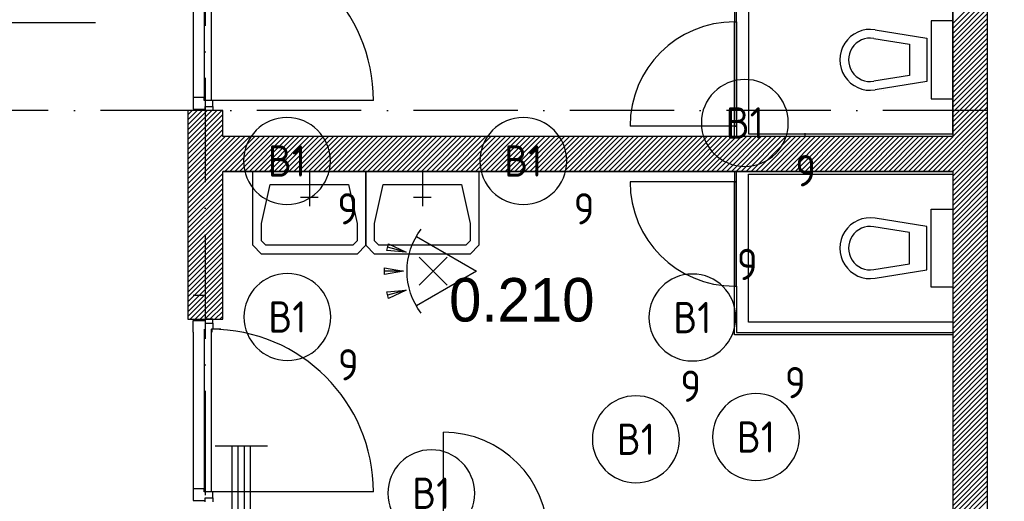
# Model space of a CAD drawing. Header units: millimetres. Extents: x -6587 to 112313, y 244 to 84344.
# Tile 48 of 58: x 67381 to 73044, y 45886 to 48655. Entities that reach past the tile are written whole.
import ezdxf
from ezdxf.enums import TextEntityAlignment as Align

# ---------------------------------------------------------------- set-up
doc = ezdxf.new("R2010")
doc.units = ezdxf.units.MM
doc.header["$LTSCALE"] = 100
doc.linetypes.add('DASHDOT', pattern=[9, 6, -1.5, 0, -1.5])
doc.layers.get('0').update_dxf_attribs({"linetype": 'CONTINUOUS'})
for name, color, linetype in [('AL$7----_STRAMIEN', 1, 'DASHDOT'), ('BOUW', 8, 'CONTINUOUS'), ('EB63101-_ATTRIB', 2, 'CONTINUOUS'), ('EL63101-_LICHT-ARM', 3, 'CONTINUOUS'), ('EL63102-_LICHT-SCH', 3, 'CONTINUOUS'), ('KABELGOOT', 8, 'CONTINUOUS')]:
    doc.layers.add(name, color=color, linetype=linetype)
doc.styles.add('1_8', font='iso', dxfattribs={"width": 0.7, "height": 1.8})
doc.styles.add('BURO-025', font='BUROFONT.shx', dxfattribs={"height": 250})
doc.styles.add('NORATT', font='isocp.shx')
doc.styles.get("Standard").update_dxf_attribs({"font": 'iso.shx'})
doc.styles.add('TECHNIC', font='technic_.ttf')

# ---------------------------------------------------------------- blocks, each defined once
blk = doc.blocks.new('ES3G00')
blk.add_circle((0, 0), 2.5)
blk.add_circle((0, 0), 2.5)
for tag, style, flags, p in [('GELIJK', 'NORATT', 9, (3.5, 5)), ('GELIJK', '1_8', 9, (3.5, 5)), ('SCHAK', 'NORATT', 8, (3.5, 2.75)), ('SCHAK', '1_8', 8, (3.5, 2.75)), ('A_CODE', 'NORATT', 8, (0, 0)), ('A_CODE', '1_8', 8, (0, 0)), ('GROEP', 'NORATT', 8, (-3.5, -2.75)), ('GROEP', '1_8', 8, (-3.5, -2.75)), ('KAST', 'NORATT', 9, (3.5, -2.75)), ('KAST', '1_8', 9, (3.5, -2.75))]:
    blk.add_attdef(tag, text='', height=1.8, dxfattribs=dict(style=style, flags=flags)).set_placement(p, align=Align.MIDDLE_CENTER)
blk = doc.blocks.new('ES652116')
for p, q in [((1.557, 1.087), (2.619, 1.372)), ((-0.813, -0.813), (0.813, 0.813)), ((0.813, -0.813), (-0.813, 0.813)), ((1.7, 0), (2.8, 0)), ((1.557, -1.087), (2.619, -1.372))]:
    blk.add_line(p, q)
blk.add_lwpolyline([(0.964, 2), (-2.5, 0), (0.964, -2)])
for points in [[(2.671, 1.179), (2.568, 1.565), (1.557, 1.087)], [(2.8, -0.2), (2.8, 0.2), (1.7, 0)], [(2.568, -1.565), (2.671, -1.179), (1.557, -1.087)]]:
    blk.add_lwpolyline(points, close=True)
blk.add_arc((-2.5, 0), 4, 322.8192, 37.1808)
at = {"style": '1_8'}
for tag, flags, p in [('SCHAK', 8, (3, 5.5)), ('KAST', 9, (-3, 0.5)), ('M_CODE', 9, (0, 0)), ('DOEL', 9, (-3, -2)), ('GROEP', 9, (-3, -4.5))]:
    blk.add_attdef(tag, text='', height=1.8, dxfattribs=dict(at, flags=flags)).set_placement(p, align=Align.MIDDLE_CENTER)
at = {"style": '1_8', "flags": 8}
blk.add_attdef('CODE', text='', height=1.8, dxfattribs=at).set_placement((0, 0), align=Align.MIDDLE)
blk = doc.blocks.new('EJ3T20')
at = {"color": 0}
for p, q in [((-6.25, -1.5), (-6.25, 1.5)), ((6.25, -1.5), (6.25, 1.5)), ((-6.25, 0.525), (-2.444, 0.525)), ((-6.25, 0.175), (-2.494, 0.175)), ((2.444, 0.525), (6.25, 0.525)), ((2.494, 0.175), (6.25, 0.175)), ((-6.25, -0.175), (-2.494, -0.175)), ((-6.25, -0.525), (-2.444, -0.525)), ((2.444, -0.525), (6.25, -0.525)), ((2.494, -0.175), (6.25, -0.175))]:
    blk.add_line(p, q, dxfattribs=at)
blk.add_circle((0, 0), 2.5, dxfattribs=at)
at = {"color": 6, "style": '1_8'}
for tag, flags, p in [('SCHAK', 8, (3.5, 2.75)), ('A_CODE', 8, (0, 0)), ('GROEP', 8, (-3.5, -2.75)), ('KAST', 9, (3.5, -2.75))]:
    blk.add_attdef(tag, text='', height=1.8, dxfattribs=dict(at, flags=flags)).set_placement(p, align=Align.MIDDLE)
blk = doc.blocks.new('XREF')
at = {"layer": 'AL$7----_STRAMIEN', "color": 1}
for p, q in [((224790.3, 90956.1), (224790.3, 19213.9)), ((224790.3, 90956.1), (224790.3, 19213.9)), ((250890.3, 61965), (161095.9, 61965))]:
    blk.add_line(p, q, dxfattribs=at)
at = {"layer": 'BOUW'}
for p, q in [((229090.3, 64665.1), (229090.3, 61815.1)), ((229290.3, 61815.1), (229290.3, 64665.1)), ((224720.3, 62940.1), (224720.3, 62040.1)), ((224783.3, 62957.1), (224783.3, 62023.1)), ((224823.3, 62957.1), (224823.3, 62023.1)), ((227833.8, 62940.1), (227833.8, 62475.1)), ((227846.8, 62475.1), (227846.8, 62940.1)), ((227914.3, 62681.6), (227914.3, 61831.6)), ((229090.3, 61831.6), (229090.3, 62681.6)), ((229090.3, 62464.8), (229290.3, 62664.8)), ((229090.3, 62436.6), (229290.3, 62636.6)), ((229090.3, 62408.3), (229290.3, 62608.3)), ((229090.3, 62380), (229290.3, 62580)), ((229090.3, 62351.7), (229290.3, 62551.7)), ((227833.8, 62475.1), (227846.8, 62475.1)), ((227833.8, 61875.1), (227833.8, 62475.1)), ((227833.8, 62475.1), (227846.8, 62475.1)), ((227833.8, 62475.1), (227833.8, 61875.1)), ((227846.8, 62475.1), (227846.8, 61875.1)), ((228965.3, 62481.6), (228965.3, 62031.6)), ((229090.3, 62481.6), (228965.3, 62481.6)), ((229090.3, 62323.4), (229290.3, 62523.4)), ((229090.3, 62295.1), (229290.3, 62495.1)), ((229090.3, 62031.6), (229090.3, 62481.6)), ((228643, 62429.4), (228940.3, 62381.6)), ((229090.3, 62266.9), (229290.3, 62466.9)), ((229090.3, 62238.6), (229290.3, 62438.6)), ((228635.1, 62380), (228840.3, 62347.1)), ((228940.3, 62381.6), (228940.3, 62131.6)), ((229090.3, 62210.3), (229290.3, 62410.3)), ((229090.3, 62182), (229290.3, 62382)), ((228840.3, 62347.1), (228840.3, 62166.2)), ((229090.3, 62153.7), (229290.3, 62353.7)), ((229090.3, 62125.4), (229290.3, 62325.4)), ((229090.3, 62097.2), (229290.3, 62297.2)), ((229090.3, 62068.9), (229290.3, 62268.9)), ((228515.3, 62206.6), (228515.3, 62206.6)), ((229090.3, 62040.6), (229290.3, 62240.6)), ((229090.3, 62012.3), (229290.3, 62212.3)), ((228840.3, 62166.2), (228635.1, 62133.2)), ((228940.3, 62131.6), (228643, 62083.8)), ((229090.3, 61984), (229290.3, 62184)), ((229090.3, 61955.7), (229290.3, 62155.7)), ((228690.3, 62081.6), (228690.3, 62081.6)), ((229090.3, 61927.4), (229290.3, 62127.4)), ((229090.3, 61899.2), (229290.3, 62099.2)), ((224720.3, 62040.1), (224720.3, 61973.1)), ((224783.3, 62040.1), (224720.3, 62040.1)), ((224783.3, 62023.1), (224783.3, 62040.1)), ((224834.3, 62023.1), (224783.3, 62023.1)), ((225757.3, 62023.1), (224823.3, 62023.1)), ((224834.3, 61988.1), (224834.3, 62023.1)), ((228965.3, 62031.6), (229090.3, 62031.6)), ((229090.3, 61870.9), (229290.3, 62070.9)), ((229090.3, 61842.6), (229290.3, 62042.6)), ((224690.3, 61965.1), (224690.3, 60765.1)), ((224690.3, 61770.1), (224885.3, 61965.1)), ((224690.3, 61798.4), (224857, 61965.1)), ((224690.3, 61826.7), (224828.7, 61965.1)), ((224690.3, 61854.9), (224800.4, 61965.1)), ((224690.3, 61883.2), (224772.2, 61965.1)), ((224690.3, 61911.5), (224743.9, 61965.1)), ((224690.3, 61939.8), (224715.6, 61965.1)), ((224890.3, 61965.1), (224690.3, 61965.1)), ((224720.3, 61973.1), (224790.3, 61973.1)), ((224790.3, 61988.1), (224834.3, 61988.1)), ((224790.3, 61973.1), (224790.3, 61988.1)), ((224790.3, 61965.1), (224790.3, 61988.1)), ((224834.3, 61965.1), (224790.3, 61965.1)), ((224834.3, 61988.1), (224834.3, 61965.1)), ((224890.3, 61815.1), (224890.3, 61965.1)), ((228891.1, 61615.1), (229290.3, 62014.3)), ((228919.4, 61615.1), (229290.3, 61986)), ((224690.3, 61741.8), (224890.3, 61941.8)), ((224690.3, 61713.5), (224890.3, 61913.5)), ((228947.6, 61615.1), (229290.3, 61957.7)), ((228975.9, 61615.1), (229290.3, 61929.5)), ((224690.3, 61685.2), (224890.3, 61885.2)), ((224690.3, 61656.9), (224890.3, 61856.9)), ((227833.8, 61875.1), (227233.8, 61875.1)), ((227833.8, 61875.1), (227846.8, 61875.1)), ((227833.8, 61815.1), (227833.8, 61875.1)), ((227846.8, 61875.1), (227833.8, 61875.1)), ((227846.8, 61875.1), (227846.8, 61815.1)), ((229004.2, 61615.1), (229290.3, 61901.2)), ((229032.5, 61615.1), (229290.3, 61872.9)), ((224690.3, 61628.7), (224890.3, 61828.7)), ((224690.3, 61430.7), (225074.7, 61815.1)), ((224690.3, 61459), (225046.4, 61815.1)), ((224690.3, 61487.2), (225018.1, 61815.1)), ((224690.3, 61515.5), (224989.9, 61815.1)), ((224690.3, 61543.8), (224961.6, 61815.1)), ((224690.3, 61572.1), (224933.3, 61815.1)), ((224690.3, 61600.4), (224905, 61815.1)), ((229090.3, 61815.1), (224890.3, 61815.1)), ((229090.3, 61815.1), (224890.3, 61815.1)), ((224903, 61615.1), (225103, 61815.1)), ((224931.3, 61615.1), (225131.3, 61815.1)), ((224959.6, 61615.1), (225159.6, 61815.1)), ((224987.8, 61615.1), (225187.8, 61815.1)), ((225016.1, 61615.1), (225216.1, 61815.1)), ((225044.4, 61615.1), (225244.4, 61815.1)), ((225072.7, 61615.1), (225272.7, 61815.1)), ((225101, 61615.1), (225301, 61815.1)), ((225129.3, 61615.1), (225329.3, 61815.1)), ((225157.6, 61615.1), (225357.6, 61815.1)), ((225185.8, 61615.1), (225385.8, 61815.1)), ((225214.1, 61615.1), (225414.1, 61815.1)), ((225242.4, 61615.1), (225442.4, 61815.1)), ((225270.7, 61615.1), (225470.7, 61815.1)), ((225299, 61615.1), (225499, 61815.1)), ((225327.3, 61615.1), (225527.3, 61815.1)), ((225355.5, 61615.1), (225555.5, 61815.1)), ((225383.8, 61615.1), (225583.8, 61815.1)), ((225412.1, 61615.1), (225612.1, 61815.1)), ((225440.4, 61615.1), (225640.4, 61815.1)), ((225468.7, 61615.1), (225668.7, 61815.1)), ((225497, 61615.1), (225697, 61815.1)), ((225525.2, 61615.1), (225725.2, 61815.1)), ((225553.5, 61615.1), (225753.5, 61815.1)), ((225581.8, 61615.1), (225781.8, 61815.1)), ((225610.1, 61615.1), (225810.1, 61815.1)), ((225638.4, 61615.1), (225838.4, 61815.1)), ((225666.7, 61615.1), (225866.7, 61815.1)), ((225695, 61615.1), (225895, 61815.1)), ((225723.2, 61615.1), (225923.2, 61815.1)), ((225751.5, 61615.1), (225951.5, 61815.1)), ((225779.8, 61615.1), (225979.8, 61815.1)), ((225808.1, 61615.1), (226008.1, 61815.1)), ((225836.4, 61615.1), (226036.4, 61815.1)), ((225864.7, 61615.1), (226064.7, 61815.1)), ((225892.9, 61615.1), (226092.9, 61815.1)), ((225921.2, 61615.1), (226121.2, 61815.1)), ((225949.5, 61615.1), (226149.5, 61815.1)), ((225977.8, 61615.1), (226177.8, 61815.1)), ((226006.1, 61615.1), (226206.1, 61815.1)), ((226034.4, 61615.1), (226234.4, 61815.1)), ((226062.6, 61615.1), (226262.6, 61815.1)), ((226090.9, 61615.1), (226290.9, 61815.1)), ((226119.2, 61615.1), (226319.2, 61815.1)), ((226147.5, 61615.1), (226347.5, 61815.1)), ((226175.8, 61615.1), (226375.8, 61815.1)), ((226204.1, 61615.1), (226404.1, 61815.1)), ((226232.4, 61615.1), (226432.4, 61815.1)), ((226260.6, 61615.1), (226460.6, 61815.1)), ((226288.9, 61615.1), (226488.9, 61815.1)), ((226317.2, 61615.1), (226517.2, 61815.1)), ((226345.5, 61615.1), (226545.5, 61815.1)), ((226373.8, 61615.1), (226573.8, 61815.1)), ((226402.1, 61615.1), (226602.1, 61815.1)), ((226430.3, 61615.1), (226630.3, 61815.1)), ((226458.6, 61615.1), (226658.6, 61815.1)), ((226486.9, 61615.1), (226686.9, 61815.1)), ((226515.2, 61615.1), (226715.2, 61815.1)), ((226543.5, 61615.1), (226743.5, 61815.1)), ((226571.8, 61615.1), (226771.8, 61815.1)), ((226600.1, 61615.1), (226800.1, 61815.1)), ((226628.3, 61615.1), (226828.3, 61815.1)), ((226656.6, 61615.1), (226856.6, 61815.1)), ((226684.9, 61615.1), (226884.9, 61815.1)), ((226713.2, 61615.1), (226913.2, 61815.1)), ((226741.5, 61615.1), (226941.5, 61815.1)), ((226769.8, 61615.1), (226969.8, 61815.1)), ((226798, 61615.1), (226998, 61815.1)), ((226826.3, 61615.1), (227026.3, 61815.1)), ((226854.6, 61615.1), (227054.6, 61815.1)), ((226882.9, 61615.1), (227082.9, 61815.1)), ((226911.2, 61615.1), (227111.2, 61815.1)), ((226939.5, 61615.1), (227139.5, 61815.1)), ((226967.7, 61615.1), (227167.7, 61815.1)), ((226996, 61615.1), (227196, 61815.1)), ((227024.3, 61615.1), (227224.3, 61815.1)), ((227052.6, 61615.1), (227252.6, 61815.1)), ((227080.9, 61615.1), (227280.9, 61815.1)), ((227109.2, 61615.1), (227309.2, 61815.1)), ((227137.5, 61615.1), (227337.5, 61815.1)), ((227165.7, 61615.1), (227365.7, 61815.1)), ((227194, 61615.1), (227394, 61815.1)), ((227222.3, 61615.1), (227422.3, 61815.1)), ((227250.6, 61615.1), (227450.6, 61815.1)), ((227278.9, 61615.1), (227478.9, 61815.1)), ((227307.2, 61615.1), (227507.2, 61815.1)), ((227335.4, 61615.1), (227535.4, 61815.1)), ((227363.7, 61615.1), (227563.7, 61815.1)), ((227392, 61615.1), (227592, 61815.1)), ((227420.3, 61615.1), (227620.3, 61815.1)), ((227448.6, 61615.1), (227648.6, 61815.1)), ((227476.9, 61615.1), (227676.9, 61815.1)), ((227505.1, 61615.1), (227705.1, 61815.1)), ((227533.4, 61615.1), (227733.4, 61815.1)), ((227561.7, 61615.1), (227761.7, 61815.1)), ((227590, 61615.1), (227790, 61815.1)), ((227618.3, 61615.1), (227818.3, 61815.1)), ((227646.6, 61615.1), (227846.6, 61815.1)), ((227674.9, 61615.1), (227874.9, 61815.1)), ((227703.1, 61615.1), (227903.1, 61815.1)), ((227731.4, 61615.1), (227931.4, 61815.1)), ((227759.7, 61615.1), (227959.7, 61815.1)), ((227788, 61615.1), (227988, 61815.1)), ((227816.3, 61615.1), (228016.3, 61815.1)), ((227846.8, 61815.1), (227833.8, 61815.1)), ((227844.6, 61615.1), (228044.6, 61815.1)), ((227872.8, 61615.1), (228072.8, 61815.1)), ((227901.1, 61615.1), (228101.1, 61815.1)), ((227914.3, 61831.6), (229090.3, 61831.6)), ((227929.4, 61615.1), (228129.4, 61815.1)), ((227957.7, 61615.1), (228157.7, 61815.1)), ((227986, 61615.1), (228186, 61815.1)), ((228014.3, 61615.1), (228214.3, 61815.1)), ((228042.5, 61615.1), (228242.5, 61815.1)), ((228070.8, 61615.1), (228270.8, 61815.1)), ((228099.1, 61615.1), (228299.1, 61815.1)), ((228127.4, 61615.1), (228327.4, 61815.1)), ((228155.7, 61615.1), (228355.7, 61815.1)), ((228184, 61615.1), (228384, 61815.1)), ((228212.3, 61615.1), (228412.3, 61815.1)), ((228240.3, 61815.1), (228240.3, 61835.1)), ((228240.5, 61615.1), (228440.5, 61815.1)), ((228268.8, 61615.1), (228468.8, 61815.1)), ((228297.1, 61615.1), (228497.1, 61815.1)), ((228325.4, 61615.1), (228525.4, 61815.1)), ((228353.7, 61615.1), (228553.7, 61815.1)), ((228382, 61615.1), (228582, 61815.1)), ((228410.2, 61615.1), (228610.2, 61815.1)), ((228438.5, 61615.1), (228638.5, 61815.1)), ((228466.8, 61615.1), (228666.8, 61815.1)), ((228495.1, 61615.1), (228695.1, 61815.1)), ((228523.4, 61615.1), (228723.4, 61815.1)), ((228551.7, 61615.1), (228751.7, 61815.1)), ((228579.9, 61615.1), (228779.9, 61815.1)), ((228608.2, 61615.1), (228808.2, 61815.1)), ((228636.5, 61615.1), (228836.5, 61815.1)), ((228664.8, 61615.1), (228864.8, 61815.1)), ((228693.1, 61615.1), (228893.1, 61815.1)), ((228721.4, 61615.1), (228921.4, 61815.1)), ((228749.7, 61615.1), (228949.7, 61815.1)), ((228777.9, 61615.1), (228977.9, 61815.1)), ((228806.2, 61615.1), (229006.2, 61815.1)), ((228834.5, 61615.1), (229034.5, 61815.1)), ((228862.8, 61615.1), (229062.8, 61815.1)), ((229060.8, 61615.1), (229290.3, 61844.6)), ((229089.1, 61615.1), (229290.3, 61816.3)), ((229290.3, 61615.1), (229290.3, 61815.1)), ((229090.3, 61588), (229290.3, 61788)), ((229090.3, 61559.8), (229290.3, 61759.8)), ((229090.3, 61531.5), (229290.3, 61731.5)), ((229090.3, 61503.2), (229290.3, 61703.2)), ((229090.3, 61474.9), (229290.3, 61674.9)), ((229090.3, 61446.6), (229290.3, 61646.6)), ((224690.3, 61402.4), (224890.3, 61602.4)), ((224690.3, 61374.1), (224890.3, 61574.1)), ((224890.3, 61615.1), (229090.3, 61615.1)), ((229090.3, 61615.1), (224890.3, 61615.1)), ((224890.3, 60765.1), (224890.3, 61615.1)), ((225063.9, 61615.1), (225713.9, 61615.1)), ((225063.9, 61315.1), (225063.9, 61615.1)), ((225713.9, 61615.1), (225713.9, 61315.1)), ((225713.9, 61615.1), (226363.9, 61615.1)), ((225713.9, 61315.1), (225713.9, 61615.1)), ((226363.9, 61615.1), (226363.9, 61315.1)), ((227833.8, 61615.1), (227833.8, 61555.1)), ((227846.8, 61615.1), (227833.8, 61615.1)), ((227846.8, 61555.1), (227846.8, 61615.1)), ((227914.3, 61598.6), (229090.3, 61598.6)), ((227914.3, 60748.6), (227914.3, 61598.6)), ((228240.3, 61615.1), (228240.3, 61595.1)), ((229090.3, 61418.3), (229290.3, 61618.3)), ((229090.3, 61615.1), (229090.3, 58015.1)), ((229090.3, 61598.6), (229090.3, 60748.6)), ((229090.3, 61390), (229290.3, 61590)), ((229290.3, 58015.1), (229290.3, 61615.1)), ((224690.3, 61345.8), (224890.3, 61545.8)), ((224690.3, 61317.5), (224890.3, 61517.5)), ((225113.9, 61315.1), (225163.9, 61540.1)), ((225163.9, 61540.1), (225613.9, 61540.1)), ((225613.9, 61540.1), (225663.9, 61315.1)), ((225763.9, 61315.1), (225813.9, 61540.1)), ((225813.9, 61540.1), (226263.9, 61540.1)), ((226263.9, 61540.1), (226313.9, 61315.1)), ((227833.8, 61555.1), (227233.8, 61555.1)), ((227833.8, 61555.1), (227846.8, 61555.1)), ((227833.8, 61555.1), (227833.8, 60955.1)), ((227846.8, 61555.1), (227833.8, 61555.1)), ((227833.8, 60955.1), (227833.8, 61555.1)), ((227846.8, 60955.1), (227846.8, 61555.1)), ((229090.3, 61361.8), (229290.3, 61561.8)), ((229090.3, 61333.5), (229290.3, 61533.5)), ((224690.3, 61289.3), (224890.3, 61489.3)), ((224690.3, 61261), (224890.3, 61461)), ((229090.3, 61305.2), (229290.3, 61505.2)), ((229090.3, 61276.9), (229290.3, 61476.9)), ((224690.3, 61232.7), (224890.3, 61432.7)), ((224690.3, 61204.4), (224890.3, 61404.4)), ((228965.3, 61398.6), (229090.3, 61398.6)), ((228965.3, 60948.6), (228965.3, 61398.6)), ((229090.3, 61248.6), (229290.3, 61448.6)), ((229090.3, 61220.3), (229290.3, 61420.3)), ((229090.3, 61398.6), (229090.3, 60948.6)), ((224690.3, 61176.1), (224890.3, 61376.1)), ((224690.3, 61147.8), (224890.3, 61347.8)), ((228940.3, 61298.6), (228643, 61346.4)), ((228690.3, 61348.6), (228690.3, 61348.6)), ((229090.3, 61192.1), (229290.3, 61392.1)), ((229090.3, 61163.8), (229290.3, 61363.8)), ((224690.3, 61119.5), (224890.3, 61319.5)), ((224690.3, 61091.3), (224890.3, 61291.3)), ((225063.9, 61190.1), (225063.9, 61315.1)), ((225113.9, 61215.1), (225113.9, 61315.1)), ((225663.9, 61315.1), (225663.9, 61215.1)), ((225713.9, 61315.1), (225713.9, 61190.1)), ((225713.9, 61190.1), (225713.9, 61315.1)), ((225763.9, 61215.1), (225763.9, 61315.1)), ((226313.9, 61315.1), (226313.9, 61215.1)), ((226363.9, 61315.1), (226363.9, 61190.1)), ((228840.3, 61264.1), (228635.1, 61297)), ((228940.3, 61048.6), (228940.3, 61298.6)), ((229090.3, 61135.5), (229290.3, 61335.5)), ((229090.3, 61107.2), (229290.3, 61307.2)), ((224690.3, 61063), (224890.3, 61263)), ((224690.3, 61034.7), (224890.3, 61234.7)), ((228840.3, 61083.2), (228840.3, 61264.1)), ((229090.3, 61078.9), (229290.3, 61278.9)), ((229090.3, 61050.6), (229290.3, 61250.6)), ((224690.3, 61006.4), (224890.3, 61206.4)), ((224690.3, 60978.1), (224890.3, 61178.1)), ((225113.9, 61140.1), (225063.9, 61190.1)), ((225138.9, 61190.1), (225113.9, 61215.1)), ((225638.9, 61190.1), (225138.9, 61190.1)), ((225663.9, 61215.1), (225638.9, 61190.1)), ((225713.9, 61190.1), (225663.9, 61140.1)), ((225763.9, 61140.1), (225713.9, 61190.1)), ((225788.9, 61190.1), (225763.9, 61215.1)), ((226288.9, 61190.1), (225788.9, 61190.1)), ((226313.9, 61215.1), (226288.9, 61190.1)), ((226363.9, 61190.1), (226313.9, 61140.1)), ((228515.3, 61223.6), (228515.3, 61223.6)), ((229090.3, 61022.3), (229290.3, 61222.3)), ((229090.3, 60994.1), (229290.3, 61194.1)), ((224690.3, 60949.8), (224890.3, 61149.8)), ((224690.3, 60921.6), (224890.3, 61121.6)), ((225663.9, 61140.1), (225113.9, 61140.1)), ((226313.9, 61140.1), (225763.9, 61140.1)), ((229090.3, 60965.8), (229290.3, 61165.8)), ((229090.3, 60937.5), (229290.3, 61137.5)), ((224690.3, 60893.3), (224890.3, 61093.3)), ((224690.3, 60865), (224890.3, 61065)), ((228635.1, 61050.2), (228840.3, 61083.2)), ((229090.3, 60909.2), (229290.3, 61109.2)), ((229090.3, 60880.9), (229290.3, 61080.9)), ((224690.3, 60836.7), (224890.3, 61036.7)), ((224690.3, 60808.4), (224890.3, 61008.4)), ((228643, 61000.8), (228940.3, 61048.6)), ((229090.3, 60852.6), (229290.3, 61052.6)), ((229090.3, 60824.4), (229290.3, 61024.4)), ((224690.3, 60780.1), (224890.3, 60980.1)), ((224703.5, 60765.1), (224890.3, 60951.9)), ((227833.8, 60955.1), (227846.8, 60955.1)), ((227833.8, 60955.1), (227846.8, 60955.1)), ((227833.8, 60675.6), (227833.8, 60955.1)), ((227846.8, 60955.1), (227846.8, 60688.6)), ((229090.3, 60948.6), (228965.3, 60948.6)), ((229090.3, 60796.1), (229290.3, 60996.1)), ((229090.3, 60767.8), (229290.3, 60967.8)), ((224783.3, 60901), (224720.3, 60901)), ((224731.8, 60765.1), (224890.3, 60923.6)), ((224760.1, 60765.1), (224890.3, 60895.3)), ((229090.3, 60739.5), (229290.3, 60939.5)), ((229090.3, 60711.2), (229290.3, 60911.2)), ((224788.4, 60765.1), (224890.3, 60867)), ((224816.7, 60765.1), (224890.3, 60838.7)), ((229090.3, 60682.9), (229290.3, 60882.9)), ((229090.3, 60654.7), (229290.3, 60854.7)), ((224845, 60765.1), (224890.3, 60810.4)), ((224873.2, 60765.1), (224890.3, 60782.1)), ((229090.3, 60626.4), (229290.3, 60826.4)), ((229090.3, 60598.1), (229290.3, 60798.1)), ((224690.3, 60765.1), (224890.3, 60765.1)), ((224720.3, 60757.1), (224790.3, 60757.1)), ((224720.3, 60690.1), (224720.3, 60757.1)), ((224790.3, 60765.1), (224790.3, 60742.1)), ((224834.3, 60765.1), (224790.3, 60765.1)), ((224790.3, 60757.1), (224790.3, 60742.1)), ((224790.3, 60742.1), (224834.3, 60742.1)), ((224834.3, 60742.1), (224834.3, 60765.1)), ((224834.3, 60742.1), (224834.3, 60707.1)), ((229090.3, 60748.6), (227914.3, 60748.6)), ((229090.3, 60569.8), (229290.3, 60769.8)), ((229090.3, 60541.5), (229290.3, 60741.5)), ((224720.3, 60690.1), (224720.3, 59790.1)), ((224783.3, 60707.1), (224783.3, 59773.1)), ((224823.3, 60707.1), (224823.3, 59773.1)), ((224828.2, 60707.1), (224828.2, 60690.1)), ((224879.2, 60707.1), (224828.2, 60707.1)), ((229090.3, 60675.6), (227833.8, 60675.6)), ((227846.8, 60688.6), (229090.3, 60688.6)), ((229090.3, 60513.2), (229290.3, 60713.2)), ((229090.3, 60688.6), (229090.3, 60675.6)), ((229090.3, 60484.9), (229290.3, 60684.9)), ((229090.3, 60456.7), (229290.3, 60656.7)), ((229090.3, 60428.4), (229290.3, 60628.4)), ((229090.3, 60400.1), (229290.3, 60600.1)), ((229090.3, 60371.8), (229290.3, 60571.8)), ((229090.3, 60343.5), (229290.3, 60543.5)), ((229090.3, 60315.2), (229290.3, 60515.2)), ((229090.3, 60287), (229290.3, 60487)), ((229090.3, 60258.7), (229290.3, 60458.7)), ((229090.3, 60230.4), (229290.3, 60430.4)), ((229090.3, 60202.1), (229290.3, 60402.1)), ((229090.3, 60173.8), (229290.3, 60373.8)), ((229090.3, 60145.5), (229290.3, 60345.5)), ((229090.3, 60117.3), (229290.3, 60317.3)), ((229090.3, 60089), (229290.3, 60289)), ((229090.3, 60060.7), (229290.3, 60260.7)), ((229090.3, 60032.4), (229290.3, 60232.4)), ((229090.3, 60004.1), (229290.3, 60204.1)), ((229090.3, 59975.8), (229290.3, 60175.8)), ((226160.8, 59515.1), (226160.8, 60115.1)), ((229090.3, 59947.5), (229290.3, 60147.5)), ((229090.3, 59919.3), (229290.3, 60119.3)), ((229090.3, 59891), (229290.3, 60091)), ((229090.3, 59862.7), (229290.3, 60062.7)), ((229090.3, 59834.4), (229290.3, 60034.4)), ((229090.3, 59806.1), (229290.3, 60006.1)), ((229090.3, 59777.8), (229290.3, 59977.8)), ((229090.3, 59749.6), (229290.3, 59949.6)), ((229090.3, 59721.3), (229290.3, 59921.3)), ((229090.3, 59693), (229290.3, 59893)), ((229090.3, 59664.7), (229290.3, 59864.7)), ((229090.3, 59636.4), (229290.3, 59836.4)), ((224720.3, 59790.1), (224720.3, 59723.1)), ((224783.3, 59790.1), (224720.3, 59790.1)), ((224783.3, 59773.1), (224783.3, 59790.1)), ((224834.3, 59773.1), (224783.3, 59773.1)), ((225757.3, 59773.1), (224823.3, 59773.1)), ((224834.3, 59738.1), (224834.3, 59773.1)), ((229090.3, 59608.1), (229290.3, 59808.1)), ((229090.3, 59579.9), (229290.3, 59779.9)), ((224720.3, 59723.1), (224790.3, 59723.1)), ((224790.3, 59738.1), (224834.3, 59738.1)), ((224790.3, 59723.1), (224790.3, 59738.1)), ((224790.3, 59715.1), (224790.3, 59738.1)), ((224834.3, 59738.1), (224834.3, 59715.1)), ((229090.3, 59551.6), (229290.3, 59751.6)), ((229090.3, 59523.3), (229290.3, 59723.3))]:
    blk.add_line(p, q, dxfattribs=at)
for points in [[(225388.9, 61615.1), (225388.9, 61415.1)], [(226038.9, 61615.1), (226038.9, 61415.1)], [(225438.9, 61465.1), (225338.9, 61465.1)], [(226088.9, 61465.1), (225988.9, 61465.1)]]:
    blk.add_lwpolyline(points, dxfattribs=at)
for centre, radius, start, end in [((224823.3, 62023.1), 934, 0, 90), ((227833.8, 61875.1), 600, 90, 180), ((228615.3, 62256.6), 175, 80.8673, 279.1327), ((228615.3, 62256.6), 125, 80.8673, 279.1327), ((227833.8, 61555.1), 600, 180, 270), ((228615.3, 61173.6), 175, 80.8673, 279.1327), ((228615.3, 61173.6), 125, 80.8673, 279.1327), ((224823.3, 59773.1), 934, 0, 90), ((226160.8, 59515.1), 600, 0, 90)]:
    blk.add_arc(centre, radius, start, end, dxfattribs=at)
at = {"layer": 'KABELGOOT', "color": 8}
blk.add_line((222784.4, 62471.6), (224159.4, 62471.6), dxfattribs=at)
at = {"layer": 'BOUW', "style": 'BURO-025'}
blk.add_text('0.210', height=250, dxfattribs=at).set_placement((226192.7, 60752))
at = {"layer": 'BOUW', "style": 'TECHNIC'}
for tag, p in [('TKC', (236228.5, 52184.8)), ('BALIE', (236228.5, 51894.3))]:
    blk.add_attdef(tag, text='', height=250, dxfattribs=at).set_placement(p, align=Align.CENTER)
at = {"layer": 'KABELGOOT', "color": 8, "flags": 3}
blk.add_attdef('HULPSTUK', (188825.4, 76010.1, 3650), '', height=1, rotation=180, dxfattribs=at)
blk.add_attdef('HULPSTUK', (182644.4, 45781.1, 3650), '', height=1, dxfattribs=at)

msp = doc.modelspace()

# ---------------------------------------------------------------- block references
at = {"layer": 'EL63101-_LICHT-ARM'}
msp.add_blockref('XREF', (-156342.1, -13832.1), dxfattribs=at)
ref = msp.add_blockref('ES3G00', (71551.8, 48061.7, 3500), dxfattribs=dict(at, xscale=-100, yscale=100, zscale=100))
ref.add_attrib('A_CODE', 'B1', dxfattribs={"layer": 'EB63101-_ATTRIB', "color": 1, "height": 180, "style": '1_8', "flags": 8}).set_placement((71551.8, 48061.7, 3500), align=Align.MIDDLE)
ref.add_attrib('GROEP', '9', dxfattribs={"layer": 'EB63101-_ATTRIB', "color": 1, "height": 180, "style": '1_8', "flags": 8}).set_placement((71901.8, 47786.7, 3500), align=Align.MIDDLE)
ref = msp.add_blockref('ES3G00', (68917.8, 47842.7, 3500), dxfattribs=dict(at, xscale=-100, yscale=100, zscale=100))
ref.add_attrib('A_CODE', 'B1', dxfattribs={"layer": 'EB63101-_ATTRIB', "color": 1, "height": 180, "style": '1_8', "flags": 8}).set_placement((68917.8, 47842.7, 3500), align=Align.MIDDLE)
ref.add_attrib('GROEP', '9', dxfattribs={"layer": 'EB63101-_ATTRIB', "color": 1, "height": 180, "style": '1_8', "flags": 8}).set_placement((69267.8, 47567.7, 3500), align=Align.MIDDLE)
ref = msp.add_blockref('ES3G00', (70277.5, 47842.7, 3500), dxfattribs=dict(at, xscale=-100, yscale=100, zscale=100))
ref.add_attrib('A_CODE', 'B1', dxfattribs={"layer": 'EB63101-_ATTRIB', "color": 1, "height": 180, "style": '1_8', "flags": 8}).set_placement((70277.5, 47842.7, 3500), align=Align.MIDDLE)
ref.add_attrib('GROEP', '9', dxfattribs={"layer": 'EB63101-_ATTRIB', "color": 1, "height": 180, "style": '1_8', "flags": 8}).set_placement((70627.5, 47567.7, 3500), align=Align.MIDDLE)
ref = msp.add_blockref('ES3G00', (71250.3, 46942.8, 3500), dxfattribs=dict(at, xscale=-100, yscale=100, zscale=100))
ref.add_attrib('A_CODE', 'B1', dxfattribs={"layer": 'EB63101-_ATTRIB', "color": 1, "height": 180, "style": '1_8', "flags": 8}).set_placement((71250.3, 46942.8, 3500), align=Align.MIDDLE)
ref.add_attrib('GROEP', '9', dxfattribs={"layer": 'EB63101-_ATTRIB', "color": 1, "height": 180, "style": '1_8', "flags": 8}).set_placement((71565.8, 47247.9, 3500), align=Align.MIDDLE)
ref = msp.add_blockref('ES3G00', (68920.6, 46946, 3500), dxfattribs=dict(at, xscale=-100, yscale=100, zscale=100))
ref.add_attrib('A_CODE', 'B1', dxfattribs={"layer": 'EB63101-_ATTRIB', "color": 1, "height": 180, "style": '1_8', "flags": 8}).set_placement((68920.6, 46946, 3500), align=Align.MIDDLE)
ref.add_attrib('GROEP', '9', dxfattribs={"layer": 'EB63101-_ATTRIB', "color": 1, "height": 180, "style": '1_8', "flags": 8}).set_placement((69270.6, 46671, 3500), align=Align.MIDDLE)
ref = msp.add_blockref('ES3G00', (71615.7, 46255.8, 3500), dxfattribs=dict(at, xscale=-100, yscale=100, zscale=100))
ref.add_attrib('A_CODE', 'B1', dxfattribs={"layer": 'EB63101-_ATTRIB', "color": 1, "height": 180, "style": '1_8', "flags": 8}).set_placement((71615.7, 46255.8, 3500), align=Align.MIDDLE)
ref.add_attrib('GROEP', '9', dxfattribs={"layer": 'EB63101-_ATTRIB', "color": 1, "height": 180, "style": '1_8', "flags": 8}).set_placement((71842.1, 46568.4, 3500), align=Align.MIDDLE)
ref = msp.add_blockref('ES3G00', (70925.1, 46242.8, 3500), dxfattribs=dict(at, xscale=-100, yscale=100, zscale=100))
ref.add_attrib('A_CODE', 'B1', dxfattribs={"layer": 'EB63101-_ATTRIB', "color": 1, "height": 180, "style": '1_8', "flags": 8}).set_placement((70925.1, 46242.8, 3500), align=Align.MIDDLE)
ref.add_attrib('GROEP', '9', dxfattribs={"layer": 'EB63101-_ATTRIB', "color": 1, "height": 180, "style": '1_8', "flags": 8}).set_placement((71240.6, 46547.9, 3500), align=Align.MIDDLE)
ref = msp.add_blockref('EJ3T20', (68655.4, 45578.6, 3500), dxfattribs=dict(at, xscale=100, yscale=100, zscale=100, rotation=90))
ref.add_attrib('A_CODE', 'N', dxfattribs={"layer": 'EB63101-_ATTRIB', "color": 1, "height": 180, "style": '1_8', "flags": 8}).set_placement((68655.4, 45578.6, 3500), align=Align.MIDDLE)
ref.add_attrib('GROEP', '9', dxfattribs={"layer": 'EB63101-_ATTRIB', "color": 1, "height": 180, "style": '1_8', "flags": 8}).set_placement((68417.6, 45228.9, 3500), align=Align.MIDDLE)
ref = msp.add_blockref('ES3G00', (69748.1, 45932.3, 3500), dxfattribs=dict(at, xscale=-100, yscale=100, zscale=100))
ref.add_attrib('A_CODE', 'B1', dxfattribs={"layer": 'EB63101-_ATTRIB', "color": 1, "height": 180, "style": '1_8', "flags": 8}).set_placement((69748.1, 45932.3, 3500), align=Align.MIDDLE)
ref.add_attrib('GROEP', '9', dxfattribs={"layer": 'EB63101-_ATTRIB', "color": 1, "height": 180, "style": '1_8', "flags": 8}).set_placement((70098.1, 45657.3, 3500), align=Align.MIDDLE)
at = {"layer": 'EL63102-_LICHT-SCH', "xscale": -100, "yscale": 100, "zscale": 100}
msp.add_blockref('ES652116', (69759, 47209.3, 3500), dxfattribs=at)

doc.saveas('drawing.dxf')
